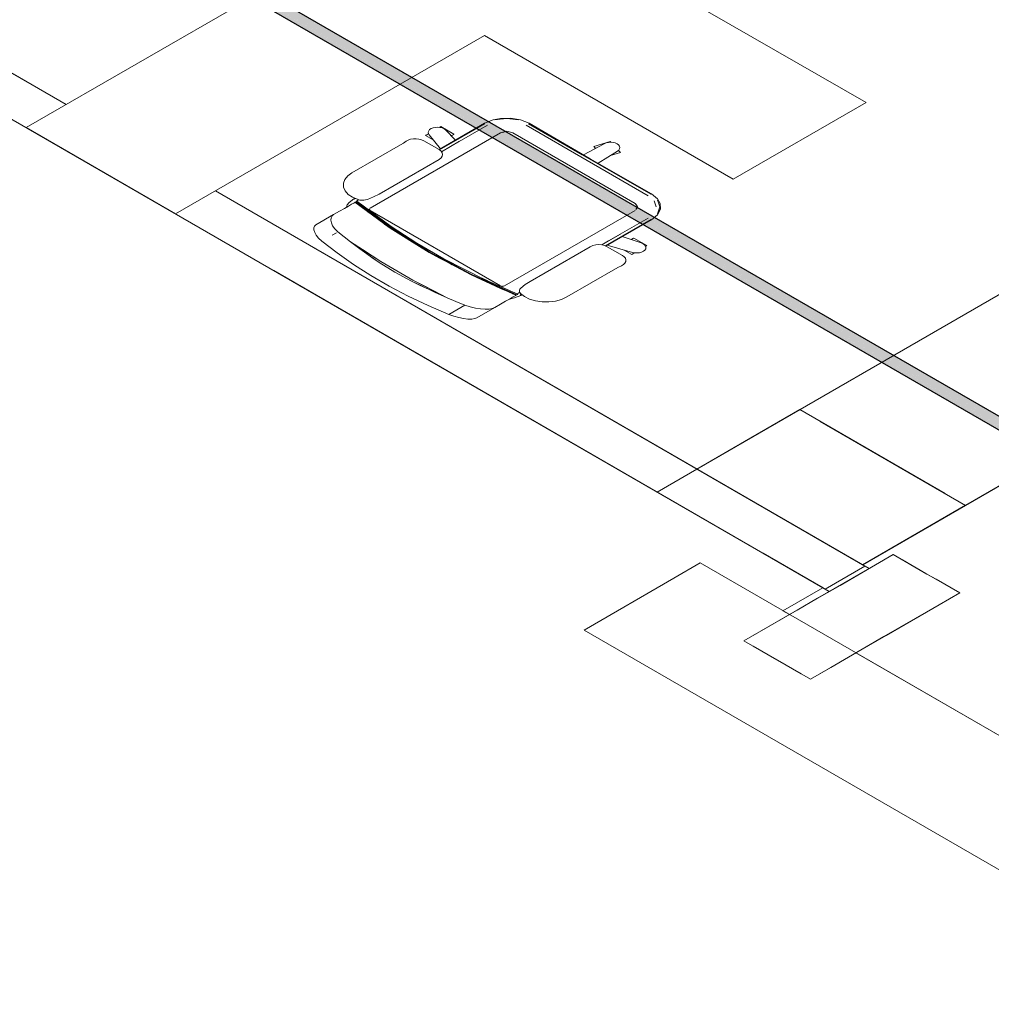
# Model space of a CAD drawing. Header units: millimetres. Extents: x 2 to 902, y -447 to 199.
# Tile 60 of 255: x 35 to 45, y 30 to 41. Entities that reach past the tile are written whole.
import ezdxf

# ---------------------------------------------------------------- set-up
doc = ezdxf.new("R2010")
doc.units = ezdxf.units.MM
doc.header["$MEASUREMENT"] = 0
for name, color, linetype, lineweight in [('AL-Condutos', 3, 'Continuous', 25), ('IFC-Elemento de mobília-Contorno', 152, 'Continuous', 5), ('IFC-Laje-Contorno', 134, 'Continuous', 5), ('IFC-Parede-Contorno', 42, 'Continuous', 5), ('IFC-Pilar-Contorno', 83, 'Continuous', 5), ('IFC-Viga-Contorno', 66, 'Continuous', 5)]:
    doc.layers.add(name, color=color, linetype=linetype, lineweight=lineweight)

msp = doc.modelspace()

# ---------------------------------------------------------------- hatches: boundary and pattern name
at = {"layer": 'AL-Condutos', "linetype": 'Continuous'}
for points in [[(30.661, 44.876), (30.667, 44.873), (30.657, 44.882), (30.653, 44.888), (30.653, 44.888), (30.648, 44.89), (30.653, 44.888), (30.648, 44.891), (16.09, 53.306), (16.084, 53.283), (30.605, 44.899), (30.632, 44.884), (30.668, 44.863), (30.671, 44.861), (30.685, 44.853), (30.691, 44.849), (30.687, 44.853), (30.683, 44.857), (30.679, 44.861), (30.67, 44.862), (30.67, 44.863), (30.67, 44.862), (30.679, 44.861), (30.683, 44.857), (30.687, 44.853), (30.681, 44.861), (30.678, 44.862), (30.667, 44.867), (30.664, 44.872), (30.667, 44.867), (30.678, 44.862), (30.681, 44.861), (30.687, 44.853), (30.691, 44.849), (55.071, 30.774), (30.706, 44.854), (30.707, 44.854), (55.071, 30.774), (30.731, 44.843), (30.731, 44.843), (30.711, 44.854), (30.71, 44.855), (30.704, 44.857), (30.703, 44.857), (30.702, 44.857), (30.696, 44.858), (30.678, 44.866), (30.67, 44.869), (30.678, 44.866), (30.678, 44.866), (30.676, 44.867), (30.676, 44.867), (30.67, 44.87), (30.664, 44.872), (30.663, 44.872), (30.663, 44.873), (30.662, 44.875), (30.663, 44.873), (30.663, 44.872), (30.664, 44.872), (30.67, 44.87), (30.669, 44.87), (30.67, 44.87), (30.676, 44.867), (30.667, 44.873)], [(16.086, 53.263), (55.073, 30.754), (16.084, 53.283)], [(16.084, 53.283), (55.015, 30.787), (55.02, 30.803)], [(16.095, 53.25), (55.082, 30.741), (16.086, 53.263)], [(16.086, 53.263), (55.013, 30.781), (55.015, 30.787)], [(30.71, 44.855), (30.711, 44.854), (30.714, 44.852), (55.076, 30.797), (30.757, 44.837), (30.727, 44.855), (30.727, 44.855), (30.726, 44.855), (30.713, 44.854), (30.712, 44.854), (30.716, 44.853), (30.712, 44.854)], [(30.714, 44.852), (55.02, 30.803), (55.027, 30.825)], [(30.738, 44.849), (30.738, 44.849), (30.744, 44.845), (30.749, 44.842), (30.766, 44.832), (55.076, 30.797), (30.849, 44.803), (30.77, 44.836), (30.849, 44.803), (55.088, 30.819), (31.034, 44.724), (55.105, 30.837), (31.035, 44.723), (31.025, 44.729), (30.846, 44.833), (31.023, 44.73), (30.828, 44.843), (30.827, 44.828), (31.01, 44.736), (31.007, 44.738), (31.01, 44.736), (30.827, 44.828), (30.828, 44.843), (30.807, 44.838), (30.826, 44.827), (30.897, 44.786), (30.922, 44.772), (30.85, 44.803), (30.922, 44.772), (30.897, 44.786), (30.841, 44.811), (30.897, 44.786), (30.807, 44.838), (30.828, 44.843), (30.813, 44.852), (30.805, 44.856), (30.797, 44.861), (30.795, 44.859), (30.797, 44.861), (30.789, 44.866), (30.79, 44.86), (30.786, 44.85), (30.79, 44.86), (30.789, 44.866), (30.782, 44.862), (30.774, 44.857), (30.764, 44.852), (30.778, 44.844), (30.803, 44.83), (30.815, 44.823), (30.764, 44.852), (30.814, 44.823), (30.775, 44.84), (30.768, 44.843), (30.755, 44.843), (30.752, 44.844), (30.748, 44.846), (30.748, 44.846), (30.748, 44.846), (30.752, 44.844), (30.755, 44.843), (30.768, 44.843), (30.775, 44.84), (30.814, 44.823), (30.778, 44.844), (30.762, 44.846), (30.778, 44.844), (30.776, 44.845), (30.765, 44.851), (30.764, 44.852), (30.762, 44.85), (30.761, 44.847), (30.756, 44.847), (30.761, 44.847), (30.758, 44.848), (30.761, 44.847), (30.762, 44.85), (30.756, 44.848), (30.753, 44.848), (30.753, 44.847), (30.742, 44.848), (30.741, 44.849), (30.738, 44.849)], [(30.809, 44.877), (30.808, 44.877), (30.798, 44.871), (30.789, 44.866), (30.797, 44.861), (30.804, 44.867), (30.797, 44.861), (30.805, 44.856), (30.813, 44.852), (30.814, 44.854), (30.813, 44.852), (30.828, 44.843), (30.846, 44.834), (30.813, 44.852), (30.846, 44.833), (31.025, 44.729), (31.101, 44.696), (31.101, 44.696), (31.101, 44.696), (31.025, 44.729), (31.035, 44.723), (55.105, 30.837), (31.103, 44.695), (31.562, 44.429), (55.105, 30.837), (31.49, 44.484), (31.113, 44.69), (31.101, 44.696), (30.845, 44.844), (30.829, 44.85), (30.822, 44.852), (30.829, 44.85), (30.845, 44.844), (30.836, 44.849), (30.83, 44.852), (30.816, 44.86), (30.83, 44.853), (30.838, 44.848), (30.816, 44.86), (30.836, 44.849), (30.845, 44.844), (30.845, 44.845), (30.845, 44.847), (30.845, 44.845), (30.845, 44.844), (30.865, 44.832), (30.864, 44.833), (30.865, 44.832), (31.101, 44.696), (31.113, 44.69), (31.49, 44.484), (31.196, 44.654), (31.187, 44.659), (30.864, 44.834), (31.187, 44.659), (30.862, 44.843), (30.849, 44.846), (30.862, 44.843), (31.187, 44.659), (30.874, 44.84), (30.86, 44.848), (30.843, 44.857), (30.831, 44.865), (30.821, 44.87), (30.812, 44.875), (30.81, 44.877)], [(30.828, 44.885), (30.825, 44.887), (30.824, 44.886), (30.821, 44.885), (30.822, 44.884), (30.826, 44.882), (30.833, 44.878), (30.842, 44.873), (30.855, 44.865), (30.826, 44.882), (30.855, 44.865), (31.283, 44.618), (30.855, 44.865), (30.842, 44.873), (30.833, 44.878), (30.826, 44.882), (30.822, 44.884), (30.821, 44.885), (30.816, 44.881), (30.809, 44.877), (30.818, 44.88), (30.809, 44.877), (30.81, 44.877), (30.814, 44.876), (30.81, 44.877), (30.812, 44.875), (30.818, 44.876), (30.812, 44.875), (30.821, 44.87), (30.823, 44.876), (30.826, 44.875), (30.824, 44.877), (30.832, 44.872), (30.843, 44.866), (30.857, 44.858), (30.824, 44.877), (30.857, 44.857), (30.843, 44.866), (30.832, 44.872), (30.826, 44.875), (30.823, 44.876), (30.821, 44.87), (30.831, 44.865), (30.843, 44.858), (30.86, 44.849), (31.24, 44.637), (31.282, 44.619), (31.24, 44.637), (30.86, 44.849), (30.821, 44.87), (30.86, 44.848), (31.189, 44.658), (31.487, 44.486), (31.443, 44.519), (31.487, 44.486), (31.189, 44.658), (30.843, 44.857), (31.187, 44.659), (31.49, 44.484), (31.488, 44.485), (31.49, 44.484), (55.123, 30.848), (31.406, 44.547), (31.406, 44.547), (31.406, 44.547), (55.139, 30.849), (31.404, 44.548), (55.139, 30.849), (31.382, 44.565), (31.309, 44.607), (30.854, 44.87), (30.841, 44.877), (30.833, 44.882)], [(55.031, 30.841), (55.038, 30.848), (55.034, 30.85), (30.849, 44.803), (55.02, 30.829), (55.027, 30.825)], [(31.034, 44.724), (55.038, 30.848), (55.055, 30.866)], [(31.406, 44.547), (55.068, 30.879), (55.074, 30.886)], [(31.49, 44.484), (55.055, 30.866), (55.068, 30.879)]]:
    msp.add_hatch(color=91, dxfattribs=at).paths.add_polyline_path(points)

# ---------------------------------------------------------------- linework, layer by layer
at = {"layer": 'AL-Condutos'}
for p, q in [((16.095, 53.25), (55.082, 30.741)), ((55.139, 30.849), (31.382, 44.565))]:
    msp.add_line(p, q, dxfattribs=at)
at = {"layer": 'IFC-Elemento de mobília-Contorno', "color": 7, "lineweight": 5}
for p, q in [((40.135, 39.469), (39.663, 39.195)), ((40.135, 39.469), (39.663, 39.195)), ((39.667, 39.192), (40.141, 39.465)), ((40.135, 39.469), (40.226, 39.504)), ((40.135, 39.469), (40.226, 39.504)), ((40.226, 39.504), (40.305, 39.521)), ((40.226, 39.504), (40.305, 39.521)), ((40.246, 39.506), (40.299, 39.512)), ((40.246, 39.506), (40.299, 39.512)), ((40.299, 39.512), (40.369, 39.52)), ((40.299, 39.512), (40.369, 39.52)), ((40.305, 39.521), (40.409, 39.523)), ((40.305, 39.521), (40.409, 39.523)), ((40.369, 39.52), (40.431, 39.513)), ((40.369, 39.52), (40.493, 39.506)), ((40.409, 39.523), (40.512, 39.504)), ((40.409, 39.523), (40.512, 39.504)), ((40.431, 39.513), (40.493, 39.506)), ((40.512, 39.504), (40.604, 39.469)), ((40.512, 39.504), (40.604, 39.469)), ((40.597, 39.465), (41.157, 39.142)), ((40.604, 39.469), (41.239, 39.099)), ((40.604, 39.469), (41.239, 39.099)), ((38.942, 38.583), (40.305, 39.371)), ((39.525, 39.344), (39.533, 39.349)), ((39.525, 39.344), (39.533, 39.349)), ((39.533, 39.349), (39.545, 39.356)), ((39.533, 39.349), (39.545, 39.356)), ((39.545, 39.356), (39.552, 39.36)), ((39.545, 39.356), (39.552, 39.36)), ((39.554, 39.39), (39.549, 39.376)), ((39.554, 39.39), (39.549, 39.376)), ((39.549, 39.376), (39.551, 39.362)), ((39.549, 39.376), (39.551, 39.362)), ((39.551, 39.362), (39.558, 39.348)), ((39.551, 39.362), (39.558, 39.348)), ((39.564, 39.403), (39.554, 39.39)), ((39.564, 39.403), (39.554, 39.39)), ((39.558, 39.348), (39.679, 39.204)), ((39.558, 39.348), (39.679, 39.204)), ((39.58, 39.414), (39.564, 39.403)), ((39.58, 39.414), (39.564, 39.403)), ((39.58, 39.414), (39.6, 39.422)), ((39.58, 39.414), (39.6, 39.422)), ((39.6, 39.422), (39.623, 39.427)), ((39.6, 39.422), (39.623, 39.427)), ((39.623, 39.427), (39.648, 39.429)), ((39.623, 39.427), (39.648, 39.429)), ((39.648, 39.429), (39.672, 39.426)), ((39.648, 39.429), (39.672, 39.426)), ((39.668, 39.427), (39.67, 39.428)), ((39.668, 39.427), (39.67, 39.428)), ((39.67, 39.428), (39.678, 39.433)), ((39.67, 39.428), (39.678, 39.433)), ((39.672, 39.426), (39.695, 39.421)), ((39.672, 39.426), (39.695, 39.421)), ((39.678, 39.433), (39.681, 39.435)), ((39.678, 39.433), (39.681, 39.435)), ((39.681, 39.435), (39.818, 39.355)), ((39.681, 39.435), (39.818, 39.355)), ((39.693, 39.176), (40.168, 39.45)), ((39.695, 39.421), (39.715, 39.412)), ((39.695, 39.421), (39.715, 39.412)), ((39.715, 39.412), (39.729, 39.401)), ((39.715, 39.412), (39.729, 39.401)), ((39.729, 39.401), (39.835, 39.295)), ((39.729, 39.401), (39.835, 39.295)), ((39.795, 39.342), (39.808, 39.349)), ((39.795, 39.342), (39.808, 39.349)), ((39.808, 39.349), (39.816, 39.354)), ((39.808, 39.349), (39.816, 39.354)), ((39.816, 39.354), (39.818, 39.355)), ((39.816, 39.354), (39.818, 39.355)), ((40.305, 39.371), (40.369, 39.386)), ((40.305, 39.371), (40.354, 39.382)), ((40.305, 39.371), (40.338, 39.378)), ((40.338, 39.378), (40.354, 39.382)), ((40.354, 39.382), (40.369, 39.386)), ((40.369, 39.386), (40.417, 39.374)), ((40.369, 39.386), (40.433, 39.371)), ((40.417, 39.374), (40.433, 39.371)), ((40.433, 39.371), (41.709, 38.634)), ((40.433, 39.371), (41.709, 38.634)), ((40.571, 39.45), (41.846, 38.713)), ((39.29, 39.263), (39.26, 39.245)), ((39.29, 39.263), (39.26, 39.245)), ((39.318, 39.282), (39.29, 39.263)), ((39.318, 39.282), (39.29, 39.263)), ((39.318, 39.282), (39.34, 39.294)), ((39.318, 39.282), (39.34, 39.294)), ((39.34, 39.294), (39.365, 39.302)), ((39.34, 39.294), (39.365, 39.302)), ((39.365, 39.302), (39.394, 39.307)), ((39.365, 39.302), (39.394, 39.307)), ((39.394, 39.307), (39.423, 39.308)), ((39.394, 39.307), (39.423, 39.308)), ((39.423, 39.308), (39.452, 39.305)), ((39.423, 39.308), (39.452, 39.305)), ((39.452, 39.305), (39.479, 39.298)), ((39.452, 39.305), (39.479, 39.298)), ((39.479, 39.298), (39.503, 39.287)), ((39.479, 39.298), (39.503, 39.287)), ((39.503, 39.287), (39.663, 39.195)), ((39.503, 39.287), (39.663, 39.195)), ((39.522, 39.343), (39.525, 39.344)), ((39.522, 39.343), (39.525, 39.344)), ((39.522, 39.343), (39.602, 39.297)), ((39.522, 39.343), (39.602, 39.297)), ((39.688, 39.173), (39.877, 39.282)), ((39.791, 39.339), (39.795, 39.342)), ((39.791, 39.339), (39.795, 39.342)), ((41.17, 39.14), (41.387, 39.256)), ((41.17, 39.14), (41.387, 39.256)), ((41.278, 39.226), (41.45, 39.279)), ((41.278, 39.226), (41.45, 39.279)), ((41.387, 39.256), (41.407, 39.265)), ((41.387, 39.256), (41.407, 39.265)), ((41.407, 39.265), (41.43, 39.27)), ((41.407, 39.265), (41.43, 39.27)), ((41.43, 39.27), (41.455, 39.271)), ((41.43, 39.27), (41.455, 39.271)), ((41.45, 39.279), (41.451, 39.277)), ((41.45, 39.279), (41.457, 39.271)), ((41.45, 39.279), (41.451, 39.277)), ((41.451, 39.277), (41.457, 39.271)), ((41.451, 39.277), (41.457, 39.271)), ((41.451, 39.277), (41.457, 39.271)), ((41.451, 39.277), (41.457, 39.271)), ((41.451, 39.277), (41.457, 39.271)), ((41.451, 39.277), (41.457, 39.271)), ((41.451, 39.277), (41.457, 39.271)), ((41.451, 39.277), (41.457, 39.271)), ((41.455, 39.271), (41.479, 39.269)), ((41.455, 39.271), (41.479, 39.269)), ((41.479, 39.269), (41.502, 39.264)), ((41.479, 39.269), (41.502, 39.264)), ((41.502, 39.264), (41.521, 39.255)), ((41.502, 39.264), (41.521, 39.255)), ((41.521, 39.255), (41.536, 39.244)), ((41.521, 39.255), (41.536, 39.244)), ((38.753, 38.952), (39.26, 39.245)), ((38.753, 38.952), (39.26, 39.245)), ((39.663, 39.195), (39.683, 39.18)), ((39.663, 39.195), (39.683, 39.18)), ((39.683, 39.18), (39.695, 39.162)), ((39.683, 39.18), (39.695, 39.162)), ((39.688, 39.173), (39.693, 39.176)), ((39.688, 39.173), (39.693, 39.176)), ((39.695, 39.162), (39.699, 39.144)), ((39.695, 39.162), (39.699, 39.144)), ((39.699, 39.144), (39.695, 39.125)), ((39.699, 39.144), (39.695, 39.125)), ((41.09, 39.181), (41.437, 38.981)), ((41.278, 39.226), (41.28, 39.225)), ((41.278, 39.226), (41.28, 39.225)), ((41.278, 39.226), (41.285, 39.219)), ((41.28, 39.225), (41.285, 39.219)), ((41.28, 39.225), (41.285, 39.219)), ((41.285, 39.219), (41.293, 39.21)), ((41.285, 39.219), (41.295, 39.207)), ((41.285, 39.219), (41.295, 39.207)), ((41.285, 39.219), (41.293, 39.21)), ((41.285, 39.219), (41.295, 39.207)), ((41.287, 39.216), (41.295, 39.207)), ((41.287, 39.216), (41.295, 39.207)), ((41.287, 39.216), (41.295, 39.207)), ((41.287, 39.216), (41.295, 39.207)), ((41.293, 39.21), (41.295, 39.207)), ((41.293, 39.21), (41.295, 39.207)), ((41.293, 39.21), (41.295, 39.207)), ((41.293, 39.21), (41.295, 39.207)), ((41.524, 39.177), (41.322, 39.052)), ((41.524, 39.177), (41.322, 39.052)), ((41.452, 39.133), (41.555, 39.164)), ((41.452, 39.133), (41.555, 39.164)), ((41.538, 39.189), (41.524, 39.177)), ((41.535, 39.186), (41.524, 39.177)), ((41.538, 39.189), (41.535, 39.186)), ((41.535, 39.186), (41.548, 39.172)), ((41.535, 39.186), (41.546, 39.174)), ((41.535, 39.186), (41.546, 39.174)), ((41.535, 39.186), (41.546, 39.174)), ((41.535, 39.186), (41.546, 39.174)), ((41.535, 39.186), (41.548, 39.172)), ((41.535, 39.186), (41.539, 39.181)), ((41.535, 39.186), (41.548, 39.172)), ((41.535, 39.186), (41.539, 39.181)), ((41.536, 39.244), (41.546, 39.231)), ((41.536, 39.244), (41.546, 39.231)), ((41.547, 39.202), (41.538, 39.189)), ((41.547, 39.202), (41.538, 39.189)), ((41.539, 39.181), (41.548, 39.172)), ((41.539, 39.181), (41.548, 39.172)), ((41.546, 39.231), (41.55, 39.217)), ((41.546, 39.231), (41.55, 39.217)), ((41.55, 39.217), (41.547, 39.202)), ((41.55, 39.217), (41.547, 39.202)), ((41.548, 39.172), (41.553, 39.166)), ((41.548, 39.172), (41.555, 39.164)), ((41.548, 39.172), (41.553, 39.166)), ((41.553, 39.166), (41.555, 39.164)), ((41.553, 39.166), (41.555, 39.164)), ((39.036, 38.731), (39.663, 39.093)), ((39.036, 38.731), (39.663, 39.093)), ((39.683, 39.108), (39.663, 39.093)), ((39.683, 39.108), (39.663, 39.093)), ((39.695, 39.125), (39.683, 39.108)), ((39.695, 39.125), (39.683, 39.108)), ((41.157, 39.142), (41.873, 38.729)), ((41.239, 39.099), (41.879, 38.732)), ((41.239, 39.099), (41.879, 38.732)), ((38.753, 38.952), (38.709, 38.92)), ((38.753, 38.952), (38.709, 38.92)), ((38.679, 38.883), (38.664, 38.844)), ((38.679, 38.883), (38.664, 38.844)), ((38.664, 38.844), (38.665, 38.803)), ((38.664, 38.844), (38.665, 38.803)), ((38.709, 38.92), (38.679, 38.883)), ((38.709, 38.92), (38.679, 38.883)), ((38.665, 38.803), (38.683, 38.764)), ((38.665, 38.803), (38.683, 38.764)), ((38.683, 38.764), (38.715, 38.728)), ((38.683, 38.764), (38.715, 38.728)), ((41.879, 38.732), (41.941, 38.68)), ((41.879, 38.732), (41.941, 38.68)), ((38.724, 38.644), (38.704, 38.617)), ((38.724, 38.644), (38.704, 38.617)), ((38.715, 38.728), (38.76, 38.697)), ((38.715, 38.728), (38.76, 38.697)), ((38.771, 38.682), (38.724, 38.644)), ((38.771, 38.682), (38.724, 38.644)), ((38.749, 38.625), (38.771, 38.637)), ((38.749, 38.625), (38.771, 38.637)), ((38.76, 38.697), (38.817, 38.673)), ((38.76, 38.697), (38.817, 38.673)), ((38.771, 38.682), (38.782, 38.688)), ((38.771, 38.682), (38.782, 38.688)), ((38.771, 38.637), (38.783, 38.644)), ((38.771, 38.637), (38.783, 38.644)), ((38.777, 38.678), (38.789, 38.685)), ((38.783, 38.644), (38.784, 38.645)), ((38.783, 38.644), (38.784, 38.645)), ((38.784, 38.645), (38.785, 38.646)), ((38.784, 38.645), (38.785, 38.646)), ((38.784, 38.645), (38.851, 38.596)), ((38.784, 38.645), (39.153, 38.375)), ((38.784, 38.645), (38.806, 38.629)), ((38.784, 38.645), (38.977, 38.504)), ((38.784, 38.645), (38.806, 38.629)), ((38.785, 38.646), (38.851, 38.596)), ((38.785, 38.646), (38.786, 38.646)), ((38.785, 38.646), (38.851, 38.596)), ((38.785, 38.646), (38.786, 38.646)), ((38.786, 38.646), (38.792, 38.65)), ((38.786, 38.646), (38.792, 38.65)), ((38.792, 38.65), (38.8, 38.654)), ((38.792, 38.65), (38.8, 38.654)), ((38.792, 38.65), (38.859, 38.6)), ((38.792, 38.65), (39.161, 38.379)), ((38.792, 38.65), (38.859, 38.6)), ((38.8, 38.654), (38.803, 38.656)), ((38.8, 38.654), (38.803, 38.656)), ((38.803, 38.656), (39.162, 38.391)), ((38.803, 38.656), (39.162, 38.391)), ((38.804, 38.662), (38.82, 38.672)), ((38.806, 38.629), (38.806, 38.629)), ((38.817, 38.673), (38.835, 38.668)), ((38.817, 38.673), (38.835, 38.668)), ((38.835, 38.668), (38.855, 38.666)), ((38.835, 38.668), (38.855, 38.666)), ((38.855, 38.666), (38.876, 38.666)), ((38.855, 38.666), (38.876, 38.666)), ((38.876, 38.666), (38.895, 38.669)), ((38.876, 38.666), (38.895, 38.669)), ((38.895, 38.669), (38.914, 38.674)), ((38.895, 38.669), (38.914, 38.674)), ((38.914, 38.674), (38.977, 38.701)), ((38.914, 38.674), (38.977, 38.701)), ((38.977, 38.701), (39.036, 38.731)), ((38.977, 38.701), (39.036, 38.731)), ((41.709, 38.634), (41.722, 38.615)), ((41.709, 38.634), (41.716, 38.625)), ((41.908, 38.66), (41.919, 38.629)), ((41.908, 38.66), (41.93, 38.597)), ((41.941, 38.68), (41.97, 38.634)), ((41.941, 38.68), (41.97, 38.634)), ((41.943, 38.668), (41.954, 38.638)), ((41.943, 38.668), (41.954, 38.638)), ((41.954, 38.638), (41.968, 38.597)), ((41.954, 38.638), (41.968, 38.597)), ((41.97, 38.634), (41.973, 38.574)), ((41.97, 38.634), (41.973, 38.574)), ((38.562, 38.517), (38.623, 38.552)), ((38.562, 38.517), (38.623, 38.552)), ((38.623, 38.552), (38.675, 38.582)), ((38.623, 38.552), (38.675, 38.582)), ((38.675, 38.582), (38.717, 38.606)), ((38.675, 38.582), (38.717, 38.606)), ((38.704, 38.617), (38.697, 38.595)), ((38.704, 38.617), (38.697, 38.595)), ((38.717, 38.606), (38.749, 38.625)), ((38.717, 38.606), (38.749, 38.625)), ((38.851, 38.596), (38.977, 38.504)), ((38.851, 38.596), (39.036, 38.461)), ((38.859, 38.6), (38.918, 38.557)), ((38.859, 38.6), (39.161, 38.379)), ((38.859, 38.6), (38.918, 38.557)), ((38.918, 38.557), (38.976, 38.514)), ((38.918, 38.557), (39.161, 38.379)), ((38.918, 38.547), (38.977, 38.504)), ((38.918, 38.547), (39.036, 38.461)), ((38.918, 38.547), (38.977, 38.504)), ((38.938, 38.578), (38.933, 38.572)), ((38.936, 38.575), (38.933, 38.572)), ((38.933, 38.572), (38.942, 38.56)), ((38.933, 38.572), (38.936, 38.568)), ((38.938, 38.578), (38.936, 38.575)), ((38.936, 38.568), (38.942, 38.56)), ((38.942, 38.56), (40.305, 37.773)), ((40.345, 37.773), (41.709, 38.56)), ((41.716, 38.625), (41.722, 38.615)), ((41.735, 38.597), (41.716, 38.57)), ((41.722, 38.579), (41.716, 38.57)), ((41.722, 38.615), (41.735, 38.597)), ((41.729, 38.588), (41.722, 38.579)), ((41.735, 38.597), (41.729, 38.588)), ((41.919, 38.629), (41.93, 38.597)), ((41.973, 38.574), (41.941, 38.514)), ((41.973, 38.574), (41.941, 38.514)), ((41.968, 38.597), (41.943, 38.526)), ((41.955, 38.561), (41.943, 38.526)), ((41.968, 38.597), (41.955, 38.561)), ((38.375, 38.409), (38.562, 38.517)), ((38.375, 38.409), (38.562, 38.517)), ((38.535, 38.483), (38.533, 38.459)), ((38.535, 38.483), (38.533, 38.459)), ((38.533, 38.459), (38.538, 38.431)), ((38.533, 38.459), (38.538, 38.431)), ((38.545, 38.503), (38.535, 38.483)), ((38.545, 38.503), (38.535, 38.483)), ((38.538, 38.431), (38.551, 38.4)), ((38.538, 38.431), (38.551, 38.4)), ((38.562, 38.517), (38.545, 38.503)), ((38.562, 38.517), (38.545, 38.503)), ((38.976, 38.514), (39.069, 38.447)), ((38.976, 38.514), (39.069, 38.447)), ((38.977, 38.504), (39.036, 38.461)), ((38.977, 38.504), (39.036, 38.461)), ((39.036, 38.461), (39.153, 38.375)), ((39.069, 38.447), (39.161, 38.379)), ((41.397, 38.191), (41.873, 38.465)), ((41.403, 38.188), (41.879, 38.462)), ((41.403, 38.188), (41.879, 38.462)), ((41.432, 38.242), (41.846, 38.481)), ((41.941, 38.514), (41.879, 38.462)), ((41.941, 38.514), (41.879, 38.462)), ((38.362, 38.396), (38.355, 38.378)), ((38.362, 38.396), (38.355, 38.378)), ((38.355, 38.378), (38.356, 38.356)), ((38.355, 38.378), (38.356, 38.356)), ((38.356, 38.356), (38.364, 38.33)), ((38.356, 38.356), (38.364, 38.33)), ((38.375, 38.409), (38.362, 38.396)), ((38.375, 38.409), (38.362, 38.396)), ((38.364, 38.33), (38.38, 38.301)), ((38.364, 38.33), (38.38, 38.301)), ((38.545, 38.302), (38.591, 38.328)), ((38.551, 38.4), (38.574, 38.369)), ((38.551, 38.4), (38.574, 38.369)), ((38.574, 38.369), (38.606, 38.337)), ((38.574, 38.369), (38.606, 38.337)), ((38.606, 38.337), (38.671, 38.284)), ((38.606, 38.337), (38.671, 38.284)), ((39.094, 38.418), (39.153, 38.375)), ((39.094, 38.418), (39.168, 38.365)), ((39.095, 38.417), (39.168, 38.365)), ((39.139, 38.407), (39.2, 38.366)), ((39.139, 38.407), (39.2, 38.366)), ((39.153, 38.375), (39.206, 38.342)), ((39.153, 38.375), (39.558, 38.122)), ((39.153, 38.375), (39.254, 38.311)), ((39.161, 38.379), (39.262, 38.316)), ((39.161, 38.379), (39.565, 38.126)), ((39.162, 38.391), (39.429, 38.219)), ((39.162, 38.391), (39.429, 38.219)), ((38.38, 38.301), (38.405, 38.27)), ((38.38, 38.301), (38.405, 38.27)), ((38.405, 38.27), (38.438, 38.24)), ((38.405, 38.27), (38.438, 38.24)), ((38.438, 38.24), (38.598, 38.116)), ((38.438, 38.24), (38.598, 38.116)), ((38.671, 38.284), (38.738, 38.232)), ((38.671, 38.284), (38.738, 38.232)), ((38.738, 38.232), (38.958, 38.089)), ((38.738, 38.232), (39.054, 38.026)), ((38.738, 38.232), (38.862, 38.151)), ((38.738, 38.232), (38.835, 38.16)), ((38.738, 38.232), (38.835, 38.16)), ((39.254, 38.311), (39.356, 38.248)), ((39.262, 38.316), (39.363, 38.252)), ((39.356, 38.248), (39.457, 38.185)), ((39.363, 38.252), (39.464, 38.189)), ((39.363, 38.252), (39.565, 38.126)), ((39.388, 38.245), (39.439, 38.213)), ((39.388, 38.245), (39.439, 38.213)), ((39.429, 38.219), (39.712, 38.055)), ((39.429, 38.219), (39.712, 38.055)), ((41.361, 38.201), (41.555, 38.313)), ((41.361, 38.201), (41.432, 38.242)), ((41.574, 38.287), (41.773, 38.221)), ((41.574, 38.287), (41.773, 38.221)), ((41.667, 38.256), (41.672, 38.258)), ((41.667, 38.256), (41.672, 38.258)), ((41.672, 38.258), (41.684, 38.266)), ((41.672, 38.258), (41.684, 38.266)), ((41.684, 38.266), (41.692, 38.27)), ((41.684, 38.266), (41.692, 38.27)), ((41.692, 38.27), (41.695, 38.272)), ((41.692, 38.27), (41.695, 38.272)), ((41.695, 38.272), (41.832, 38.193)), ((41.695, 38.272), (41.832, 38.193)), ((41.773, 38.221), (41.793, 38.212)), ((41.773, 38.221), (41.793, 38.212)), ((38.598, 38.116), (38.769, 37.996)), ((38.598, 38.116), (38.769, 37.996)), ((38.835, 38.16), (38.884, 38.123)), ((38.835, 38.16), (38.884, 38.123)), ((38.862, 38.151), (39.054, 38.026)), ((38.862, 38.151), (38.958, 38.089)), ((38.862, 38.151), (39.054, 38.026)), ((38.884, 38.123), (39.037, 38.017)), ((38.884, 38.123), (38.961, 38.07)), ((38.884, 38.123), (38.961, 38.07)), ((39.457, 38.185), (39.558, 38.122)), ((39.464, 38.189), (39.565, 38.126)), ((39.558, 38.122), (39.996, 37.888)), ((39.558, 38.122), (39.668, 38.063)), ((39.565, 38.126), (40.004, 37.892)), ((39.565, 38.126), (39.675, 38.067)), ((40.613, 37.82), (41.241, 38.182)), ((40.613, 37.82), (41.241, 38.182)), ((41.241, 38.182), (41.267, 38.194)), ((41.241, 38.182), (41.267, 38.194)), ((41.267, 38.194), (41.297, 38.201)), ((41.267, 38.194), (41.297, 38.201)), ((41.297, 38.201), (41.329, 38.203)), ((41.297, 38.201), (41.329, 38.203)), ((41.329, 38.203), (41.361, 38.201)), ((41.329, 38.203), (41.361, 38.201)), ((41.361, 38.201), (41.391, 38.194)), ((41.361, 38.201), (41.391, 38.194)), ((41.391, 38.194), (41.417, 38.182)), ((41.391, 38.194), (41.417, 38.182)), ((41.417, 38.196), (41.683, 38.122)), ((41.417, 38.196), (41.683, 38.122)), ((41.417, 38.182), (41.577, 38.09)), ((41.417, 38.182), (41.577, 38.09)), ((41.594, 38.147), (41.673, 38.101)), ((41.594, 38.147), (41.673, 38.101)), ((41.683, 38.122), (41.706, 38.117)), ((41.683, 38.122), (41.706, 38.117)), ((41.697, 38.114), (41.703, 38.118)), ((41.697, 38.114), (41.703, 38.118)), ((41.706, 38.117), (41.731, 38.116)), ((41.706, 38.117), (41.731, 38.116)), ((41.731, 38.116), (41.755, 38.119)), ((41.731, 38.116), (41.755, 38.119)), ((41.755, 38.119), (41.777, 38.125)), ((41.755, 38.119), (41.777, 38.125)), ((41.777, 38.125), (41.796, 38.134)), ((41.777, 38.125), (41.796, 38.134)), ((41.793, 38.212), (41.808, 38.201)), ((41.793, 38.212), (41.808, 38.201)), ((41.811, 38.146), (41.796, 38.134)), ((41.811, 38.146), (41.796, 38.134)), ((41.808, 38.201), (41.818, 38.188)), ((41.808, 38.201), (41.818, 38.188)), ((41.819, 38.159), (41.811, 38.146)), ((41.819, 38.159), (41.811, 38.146)), ((41.818, 38.188), (41.822, 38.173)), ((41.818, 38.188), (41.822, 38.173)), ((41.819, 38.185), (41.822, 38.186)), ((41.819, 38.185), (41.822, 38.186)), ((41.822, 38.173), (41.819, 38.159)), ((41.822, 38.173), (41.819, 38.159)), ((41.822, 38.186), (41.829, 38.191)), ((41.822, 38.186), (41.829, 38.191)), ((41.829, 38.191), (41.832, 38.193)), ((41.829, 38.191), (41.832, 38.193)), ((38.958, 38.089), (39.054, 38.026)), ((38.958, 38.089), (39.054, 38.026)), ((38.961, 38.07), (39.037, 38.017)), ((38.961, 38.07), (39.037, 38.017)), ((39.037, 38.017), (39.2, 37.916)), ((39.037, 38.017), (39.2, 37.916)), ((39.054, 38.026), (39.39, 37.832)), ((39.668, 38.063), (39.777, 38.005)), ((39.675, 38.067), (39.785, 38.009)), ((39.675, 38.067), (40.004, 37.892)), ((39.675, 38.067), (39.785, 38.009)), ((39.712, 38.055), (40.142, 37.836)), ((39.712, 38.055), (40.142, 37.836)), ((41.577, 38.09), (41.595, 38.076)), ((41.577, 38.09), (41.595, 38.076)), ((41.595, 38.076), (41.608, 38.061)), ((41.595, 38.076), (41.608, 38.061)), ((41.612, 38.027), (41.603, 38.01)), ((41.612, 38.027), (41.603, 38.01)), ((41.608, 38.061), (41.613, 38.044)), ((41.608, 38.061), (41.613, 38.044)), ((41.613, 38.044), (41.612, 38.027)), ((41.613, 38.044), (41.612, 38.027)), ((41.673, 38.101), (41.676, 38.102)), ((41.673, 38.101), (41.676, 38.102)), ((41.676, 38.102), (41.684, 38.107)), ((41.676, 38.102), (41.684, 38.107)), ((41.684, 38.107), (41.697, 38.114)), ((41.684, 38.107), (41.697, 38.114)), ((38.769, 37.996), (38.95, 37.881)), ((38.769, 37.996), (38.95, 37.881)), ((39.2, 37.916), (39.375, 37.822)), ((39.2, 37.916), (39.375, 37.822)), ((39.777, 38.005), (39.796, 37.994)), ((39.777, 38.005), (39.887, 37.946)), ((39.785, 38.009), (40.004, 37.892)), ((39.887, 37.946), (39.996, 37.888)), ((40.996, 37.657), (41.504, 37.95)), ((40.996, 37.657), (41.504, 37.95)), ((41.504, 37.95), (41.535, 37.967)), ((41.504, 37.95), (41.535, 37.967)), ((41.535, 37.967), (41.568, 37.983)), ((41.535, 37.967), (41.568, 37.983)), ((41.588, 37.995), (41.568, 37.983)), ((41.588, 37.995), (41.568, 37.983)), ((41.603, 38.01), (41.588, 37.995)), ((41.603, 38.01), (41.588, 37.995)), ((38.95, 37.881), (39.141, 37.771)), ((38.95, 37.881), (39.141, 37.771)), ((39.375, 37.822), (39.466, 37.778)), ((39.375, 37.822), (39.558, 37.734)), ((39.375, 37.822), (39.466, 37.778)), ((39.39, 37.832), (39.499, 37.776)), ((39.39, 37.832), (39.746, 37.649)), ((39.39, 37.832), (39.607, 37.721)), ((39.996, 37.888), (40.465, 37.675)), ((39.996, 37.888), (40.231, 37.781)), ((39.996, 37.888), (40.305, 37.747)), ((39.996, 37.888), (40.38, 37.714)), ((39.996, 37.888), (40.113, 37.835)), ((40.004, 37.892), (40.078, 37.858)), ((40.004, 37.892), (40.235, 37.787)), ((40.078, 37.858), (40.153, 37.824)), ((40.078, 37.858), (40.235, 37.787)), ((40.078, 37.858), (40.228, 37.791)), ((40.078, 37.858), (40.153, 37.824)), ((40.111, 37.852), (40.171, 37.824)), ((40.111, 37.852), (40.171, 37.824)), ((40.113, 37.835), (40.231, 37.781)), ((40.142, 37.836), (40.483, 37.685)), ((40.142, 37.836), (40.483, 37.685)), ((40.153, 37.824), (40.228, 37.791)), ((40.153, 37.824), (40.228, 37.791)), ((40.613, 37.82), (40.561, 37.786)), ((40.613, 37.82), (40.561, 37.786)), ((39.141, 37.771), (39.341, 37.666)), ((39.141, 37.771), (39.341, 37.666)), ((39.466, 37.778), (39.558, 37.734)), ((39.466, 37.778), (39.558, 37.734)), ((39.499, 37.776), (39.746, 37.649)), ((39.499, 37.776), (39.607, 37.721)), ((39.558, 37.734), (39.746, 37.649)), ((39.558, 37.734), (39.622, 37.705)), ((39.558, 37.734), (39.622, 37.705)), ((39.607, 37.721), (39.746, 37.649)), ((39.622, 37.705), (39.746, 37.649)), ((39.622, 37.705), (39.746, 37.649)), ((40.228, 37.791), (40.235, 37.787)), ((40.231, 37.781), (40.305, 37.747)), ((40.231, 37.781), (40.305, 37.747)), ((40.235, 37.787), (40.473, 37.679)), ((40.235, 37.787), (40.302, 37.757)), ((40.235, 37.787), (40.388, 37.718)), ((40.235, 37.787), (40.302, 37.757)), ((40.302, 37.757), (40.473, 37.679)), ((40.302, 37.757), (40.388, 37.718)), ((40.302, 37.757), (40.388, 37.718)), ((40.305, 37.747), (40.38, 37.714)), ((40.314, 37.771), (40.325, 37.768)), ((40.314, 37.771), (40.32, 37.769)), ((40.32, 37.769), (40.325, 37.768)), ((40.325, 37.768), (40.345, 37.773)), ((40.325, 37.768), (40.331, 37.769)), ((40.331, 37.769), (40.345, 37.773)), ((40.38, 37.714), (40.465, 37.675)), ((40.38, 37.714), (40.466, 37.676)), ((40.38, 37.714), (40.466, 37.676)), ((40.388, 37.718), (40.473, 37.679)), ((40.483, 37.694), (40.504, 37.706)), ((40.506, 37.739), (40.501, 37.728)), ((40.506, 37.739), (40.501, 37.728)), ((40.501, 37.728), (40.501, 37.716)), ((40.501, 37.728), (40.501, 37.716)), ((40.501, 37.716), (40.505, 37.704)), ((40.501, 37.716), (40.505, 37.704)), ((40.505, 37.704), (40.513, 37.694)), ((40.505, 37.704), (40.513, 37.694)), ((40.515, 37.749), (40.506, 37.739)), ((40.515, 37.749), (40.506, 37.739)), ((40.561, 37.786), (40.515, 37.749)), ((40.561, 37.786), (40.515, 37.749)), ((39.341, 37.666), (39.548, 37.568)), ((39.341, 37.666), (39.548, 37.568)), ((39.746, 37.649), (39.838, 37.61)), ((39.746, 37.649), (39.838, 37.61)), ((39.838, 37.61), (39.932, 37.572)), ((39.838, 37.61), (39.932, 37.572)), ((40.304, 37.582), (40.355, 37.612)), ((40.304, 37.582), (40.355, 37.612)), ((40.355, 37.612), (40.398, 37.636)), ((40.355, 37.612), (40.398, 37.636)), ((40.397, 37.636), (40.429, 37.654)), ((40.397, 37.636), (40.429, 37.654)), ((40.398, 37.636), (40.45, 37.647)), ((40.398, 37.636), (40.45, 37.647)), ((40.411, 37.644), (40.425, 37.645)), ((40.411, 37.644), (40.425, 37.645)), ((40.429, 37.654), (40.451, 37.667)), ((40.429, 37.654), (40.451, 37.667)), ((40.43, 37.691), (40.431, 37.691)), ((40.45, 37.647), (40.516, 37.674)), ((40.45, 37.647), (40.516, 37.674)), ((40.451, 37.667), (40.463, 37.674)), ((40.451, 37.667), (40.463, 37.674)), ((40.463, 37.674), (40.465, 37.675)), ((40.463, 37.674), (40.465, 37.675)), ((40.465, 37.675), (40.466, 37.676)), ((40.465, 37.675), (40.466, 37.676)), ((40.466, 37.676), (40.467, 37.676)), ((40.466, 37.676), (40.467, 37.676)), ((40.467, 37.676), (40.473, 37.679)), ((40.467, 37.676), (40.473, 37.679)), ((40.473, 37.679), (40.481, 37.684)), ((40.473, 37.679), (40.481, 37.684)), ((40.481, 37.684), (40.483, 37.685)), ((40.481, 37.684), (40.483, 37.685)), ((40.509, 37.678), (40.523, 37.686)), ((40.513, 37.694), (40.555, 37.661)), ((40.513, 37.694), (40.555, 37.661)), ((40.528, 37.682), (40.516, 37.674)), ((40.528, 37.682), (40.516, 37.674)), ((40.555, 37.661), (40.608, 37.635)), ((40.555, 37.661), (40.608, 37.635)), ((40.608, 37.635), (40.67, 37.616)), ((40.608, 37.635), (40.67, 37.616)), ((40.67, 37.616), (40.738, 37.606)), ((40.67, 37.616), (40.738, 37.606)), ((40.738, 37.606), (40.809, 37.606)), ((40.738, 37.606), (40.809, 37.606)), ((40.809, 37.606), (40.877, 37.614)), ((40.809, 37.606), (40.877, 37.614)), ((40.877, 37.614), (40.941, 37.631)), ((40.877, 37.614), (40.941, 37.631)), ((40.941, 37.631), (40.996, 37.657)), ((40.941, 37.631), (40.996, 37.657)), ((39.548, 37.568), (39.763, 37.475)), ((39.548, 37.568), (39.763, 37.475)), ((39.763, 37.475), (39.932, 37.572)), ((39.87, 37.537), (39.932, 37.572)), ((39.932, 37.572), (39.986, 37.553)), ((39.932, 37.572), (39.986, 37.553)), ((39.986, 37.553), (40.041, 37.54)), ((39.986, 37.553), (40.041, 37.54)), ((40.041, 37.54), (40.094, 37.532)), ((40.041, 37.54), (40.094, 37.532)), ((40.056, 37.439), (40.243, 37.547)), ((40.056, 37.439), (40.243, 37.547)), ((40.094, 37.532), (40.142, 37.53)), ((40.094, 37.532), (40.142, 37.53)), ((40.142, 37.53), (40.184, 37.531)), ((40.142, 37.53), (40.184, 37.531)), ((40.184, 37.531), (40.218, 37.537)), ((40.184, 37.531), (40.218, 37.537)), ((40.218, 37.537), (40.243, 37.547)), ((40.218, 37.537), (40.243, 37.547)), ((40.243, 37.547), (40.304, 37.582)), ((40.243, 37.547), (40.304, 37.582)), ((39.763, 37.475), (39.816, 37.456)), ((39.763, 37.475), (39.816, 37.456)), ((39.816, 37.456), (39.868, 37.442)), ((39.816, 37.456), (39.868, 37.442)), ((39.868, 37.442), (39.918, 37.432)), ((39.868, 37.442), (39.918, 37.432)), ((39.918, 37.432), (39.964, 37.427)), ((39.918, 37.432), (39.964, 37.427)), ((39.964, 37.427), (40.003, 37.427)), ((39.964, 37.427), (40.003, 37.427)), ((40.003, 37.427), (40.034, 37.431)), ((40.003, 37.427), (40.034, 37.431)), ((40.034, 37.431), (40.056, 37.439)), ((40.034, 37.431), (40.056, 37.439))]:
    msp.add_line(p, q, dxfattribs=at)
at = {"layer": 'IFC-Laje-Contorno', "color": 7, "lineweight": 5}
for p, q in [((35.353, 39.424), (39.962, 42.085)), ((35.353, 39.424), (39.962, 42.085)), ((39.962, 42.085), (44.119, 39.685)), ((39.962, 42.085), (44.119, 39.685)), ((36.912, 38.524), (40.135, 40.385)), ((36.912, 38.524), (40.135, 40.385)), ((40.135, 40.385), (42.733, 38.885)), ((40.135, 40.385), (42.733, 38.885)), ((42.733, 38.885), (44.119, 39.685)), ((42.733, 38.885), (44.119, 39.685)), ((35.353, 39.424), (36.912, 38.524)), ((35.353, 39.424), (36.912, 38.524)), ((42.353, 35.862), (46.194, 38.079)), ((44.083, 34.864), (47.923, 37.081)), ((42.353, 35.862), (43.427, 36.482)), ((44.083, 34.864), (45.157, 35.484)), ((43.251, 34.384), (43.667, 34.624)), ((43.251, 34.384), (43.667, 34.624)), ((43.251, 34.384), (43.321, 34.344)), ((44.014, 33.944), (50.353, 30.284))]:
    msp.add_line(p, q, dxfattribs=at)
at = {"layer": 'IFC-Parede-Contorno', "color": 7, "lineweight": 5}
for p, q in [((43.828, 36.713), (46.533, 38.275)), ((45.159, 35.482), (47.926, 37.079)), ((43.427, 36.482), (43.828, 36.713)), ((42.915, 36.187), (43.427, 36.482)), ((43.427, 36.482), (44.946, 35.605)), ((43.64, 36.359), (45.159, 35.482)), ((41.938, 35.622), (42.915, 36.187)), ((45.159, 35.482), (45.56, 35.713)), ((41.938, 35.622), (43.044, 34.983)), ((44.647, 35.187), (45.159, 35.482)), ((44.085, 34.862), (44.647, 35.187)), ((43.044, 34.983), (43.67, 34.622)), ((42.112, 34.722), (42.388, 34.882)), ((42.388, 34.882), (54.888, 27.665)), ((41.176, 34.182), (42.112, 34.722)), ((41.176, 34.182), (53.675, 26.965))]:
    msp.add_line(p, q, dxfattribs=at)
at = {"layer": 'IFC-Pilar-Contorno', "color": 7, "lineweight": 5}
for p, q in [((43.614, 34.513), (44.404, 34.969)), ((43.849, 34.648), (44.404, 34.969)), ((44.404, 34.969), (44.755, 34.766)), ((44.404, 34.969), (44.499, 34.914)), ((44.499, 34.914), (44.745, 34.772)), ((44.745, 34.772), (45.097, 34.569)), ((44.755, 34.766), (44.85, 34.712)), ((43.635, 34.525), (43.849, 34.648)), ((44.85, 34.712), (45.097, 34.569)), ((42.845, 34.069), (43.635, 34.525)), ((44.306, 34.113), (45.097, 34.569)), ((44.883, 34.446), (45.097, 34.569)), ((43.4, 34.39), (43.614, 34.513)), ((44.328, 34.125), (44.883, 34.446)), ((42.845, 34.069), (43.4, 34.39)), ((43.538, 33.669), (44.328, 34.125)), ((43.751, 33.792), (44.306, 34.113)), ((42.845, 34.069), (42.94, 34.014)), ((42.845, 34.069), (43.196, 33.866)), ((42.94, 34.014), (43.187, 33.872)), ((43.187, 33.872), (43.538, 33.669)), ((43.196, 33.866), (43.443, 33.724)), ((43.443, 33.724), (43.538, 33.669)), ((43.538, 33.669), (43.751, 33.792))]:
    msp.add_line(p, q, dxfattribs=at)
at = {"layer": 'IFC-Viga-Contorno', "color": 7, "lineweight": 5}
for p, q in [((22.92, 46.602), (43.692, 34.609)), ((22.92, 46.602), (43.692, 34.609)), ((27.949, 44.178), (35.769, 39.664)), ((32.062, 41.804), (35.769, 39.664)), ((37.328, 38.764), (44.108, 34.849)), ((37.328, 38.764), (44.108, 34.849)), ((38.353, 38.172), (44.152, 34.824)), ((38.353, 38.172), (44.152, 34.824)), ((37.938, 37.932), (43.736, 34.584)), ((43.692, 34.609), (44.108, 34.849)), ((43.692, 34.609), (44.108, 34.849)), ((43.692, 34.609), (43.736, 34.584))]:
    msp.add_line(p, q, dxfattribs=at)

doc.saveas('drawing.dxf')
